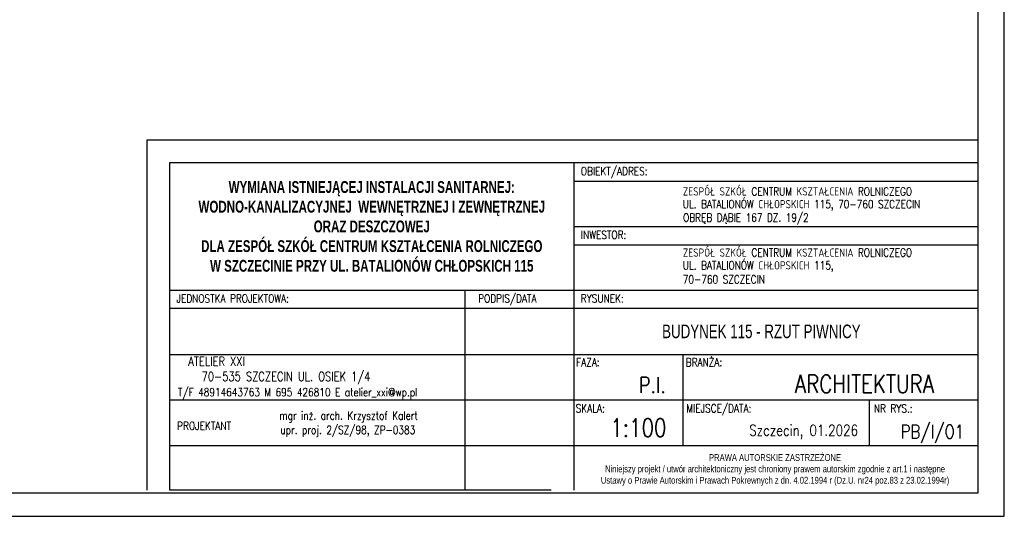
# Model space of a CAD drawing. Header units: millimetres. Extents: x 116 to 15750, y -6945 to 9999.
# Tile 112 of 150: x 5957 to 8124, y 5 to 1098. Entities that reach past the tile are written whole.
import ezdxf
from ezdxf.enums import TextEntityAlignment as Align

# ---------------------------------------------------------------- set-up
doc = ezdxf.new("R2010")
doc.units = ezdxf.units.MM
doc.layers.get('0').update_dxf_attribs({"color": 252})
doc.layers.add('TABELKA', color=252, linetype='Continuous')
doc.styles.add('ROMANS', font='romans.shx', dxfattribs={"width": 0.75})
doc.styles.add('STYLE2', font='romans.shx', dxfattribs={"width": 0.9})
doc.styles.add('STYLE3', font='arial.ttf', dxfattribs={"width": 0.7})
doc.styles.add('STYLE5PRAWA', font='arial.ttf', dxfattribs={"width": 0.8})

# ---------------------------------------------------------------- blocks, each defined once
blk = doc.blocks.new('PRAWAAUTOR1')
at = {"insert": (443, 174.2), "char_height": 7.5, "width": 500, "attachment_point": 5, "style": 'STYLE5PRAWA'}
blk.add_mtext('\\fArial|b0|i0|c238|p34;PRAWA AUTORSKIE ZASTRZEŻONE\\PNiniejszy projekt / utwór architektoniczny jest chroniony prawem autorskim zgodnie z art.1 i następne \\PUstawy o Prawie Autorskim i Prawach Pokrewnych z dn. 4.02.1994 r (Dz.U. nr24 poz.83 z 23.02.1994r)', dxfattribs=at)

msp = doc.modelspace()

# ---------------------------------------------------------------- linework, layer by layer
at = {"layer": 'TABELKA'}
for p, q in [((8067.1, 833.1), (6237.1, 833.1)), ((6237.1, 833.1), (6237.1, 62.7)), ((8067.1, 783.1), (6287.1, 783.1)), ((6287.1, 783.1), (6287.1, 62.7)), ((7177.1, 783.1), (7177.1, 62.7)), ((8067.1, 161.4), (8067.1, 783.1)), ((8067.1, 62.7), (8067.1, 783.1)), ((8067.1, 62.7), (8067.1, 783.1)), ((8067.1, 161.4), (8067.1, 783.1)), ((8067.1, 62.7), (8067.1, 783.1)), ((7177.1, 743.1), (8067.1, 743.1)), ((7177.1, 643.1), (8067.1, 643.1)), ((7177.1, 603.1), (8067.1, 603.1)), ((6287.1, 503.1), (8067.1, 503.1)), ((6287.1, 503.1), (7177.1, 503.1)), ((6937.1, 503.1), (6937.1, 62.7)), ((6287.1, 463.1), (8067.1, 463.1)), ((6287.1, 463.1), (7177.1, 463.1)), ((6287.1, 361.4), (8067.1, 361.4)), ((7417.1, 361.4), (7417.1, 161.4)), ((7417.1, 361.4), (7417.1, 161.4)), ((6287.1, 261.4), (8067.1, 261.4)), ((6287.1, 261.4), (7177.1, 261.4)), ((7827.1, 261.4), (7827.1, 161.4)), ((6287.1, 161.4), (8067.1, 161.4)), ((6287.1, 161.4), (8067.1, 161.4)), ((7127.1, 62.7), (6287.1, 62.7))]:
    msp.add_line(p, q, dxfattribs=at)
for points in [[(116.1, 2975.3), (116.1, 5.3), (8124.3, 5.3), (8124.3, 2975.3)], [(116.1, 2975.3), (116.1, 5.3), (8124.3, 5.3), (8124.3, 2975.3)], [(263.9, 57.2), (8067.1, 57.2), (8067.1, 2894.7), (263.9, 2894.7)]]:
    msp.add_lwpolyline(points, close=True, dxfattribs=at)

# ---------------------------------------------------------------- block references
at = {"layer": 'TABELKA', "xscale": 2, "yscale": 2, "zscale": 2}
msp.add_blockref('PRAWAAUTOR1', (6733.7, -241), dxfattribs=at)

# ---------------------------------------------------------------- texts
at = {"layer": 'TABELKA', "width": 0.8}
for s, style, p in [('OBIEKT/ADRES:', 'ROMANS', (7192.3, 755.8)), ('ZESPÓŁ SZKÓŁ CENTRUM KSZTAŁCENIA ROLNICZEGO', 'ROMANS', (7416.9, 711.3)), ('UL. BATALIONÓW CHŁOPSKICH 115, 70-760 SZCZECIN  ', 'ROMANS', (7416.7, 683.3)), ('OBRĘB DĄBIE 167 DZ. 19/2', 'ROMANS', (7417.3, 653.7)), ('INWESTOR:', 'ROMANS', (7192.3, 615.8)), ('ZESPÓŁ SZKÓŁ CENTRUM KSZTAŁCENIA ROLNICZEGO', 'ROMANS', (7416.9, 576.7)), ('UL. BATALIONÓW CHŁOPSKICH 115, ', 'ROMANS', (7416.7, 548.6)), ('70-760 SZCZECIN  ', 'ROMANS', (7416.7, 517.7)), ('JEDNOSTKA PROJEKTOWA:', 'ROMANS', (6302.3, 475.8)), ('PODPIS/DATA', 'ROMANS', (6966.4, 475.8)), ('RYSUNEK:', 'ROMANS', (7192.3, 475.8)), ('FAZA:', 'ROMANS', (7181.9, 335.3)), ('BRANŻA:', 'ROMANS', (7423.2, 335.3)), ('T/F 48914643763 M 695 426810 E atelier_xxi@wp.pl', 'ROMANS', (6305.6, 269.4)), ('mgr inż. arch. Krzysztof Kalert', 'STYLE2', (6528.5, 217.9)), ('SKALA:', 'ROMANS', (7180.9, 233.9)), ('MIEJSCE/DATA:', 'ROMANS', (7424.4, 233.9)), ('NR RYS.:', 'ROMANS', (7837.3, 233.7)), ('PROJEKTANT', 'STYLE2', (6303.8, 195.5)), ('upr. proj. 2/SZ/98, ZP-0383', 'STYLE2', (6531, 186.4))]:
    msp.add_text(s, height=18, dxfattribs=dict(at, style=style)).set_placement(p)
at = {"layer": 'TABELKA', "style": 'ROMANS', "width": 0.8}
for s, height, p in [('ATELIER XXI ', 20, (6464.1, 336.3)), ('70-535 SZCZECIN UL. OSIEK 1/4', 20, (6729.3, 303)), ('P.I.', 35, (7379.4, 276.9)), ('ARCHITEKTURA', 40, (7969.5, 276.7)), ('1:100', 40, (7380.7, 180.4)), ('Szczecin, 01.2026', 24, (7802.4, 182.6)), ('PB/I/O1', 30, (8035.9, 176.6))]:
    msp.add_text(s, height=height, dxfattribs=at).set_placement(p, align=Align.RIGHT)
at = {"layer": 'TABELKA', "insert": (6732.1, 643.1), "char_height": 26, "width": 890, "attachment_point": 5, "style": 'STYLE3'}
msp.add_mtext('{\\fArial|b1|i0|c238|p34;WYMIANA ISTNIEJĄCEJ INSTALACJI SANITARNEJ: WODNO-KANALIZACYJNEJ  WEWNĘTRZNEJ I ZEWNĘTRZNEJ  \\PORAZ DESZCZOWEJ \\PDLA ZESP\\fArial|b1|i0|c0|p34;Ó\\fArial|b1|i0|c238|p34;Ł SZK\\fArial|b1|i0|c0|p34;Ó\\fArial|b1|i0|c238|p34;Ł CENTRUM KSZTAŁCENIA ROLNICZEGO \\PW SZCZECINIE PRZY UL. BATALION\\fArial|b1|i0|c0|p34;Ó\\fArial|b1|i0|c238|p34;W CHŁOPSKICH 115}', dxfattribs=at)
at = {"layer": 'TABELKA', "insert": (7371.2, 427.3), "char_height": 30, "attachment_point": 1, "style": 'STYLE3'}
msp.add_mtext('{\\fArial|b0|i0|c0|p0;BUDYNEK 115 - RZUT PIWNICY}', dxfattribs=at)

doc.saveas('drawing.dxf')
